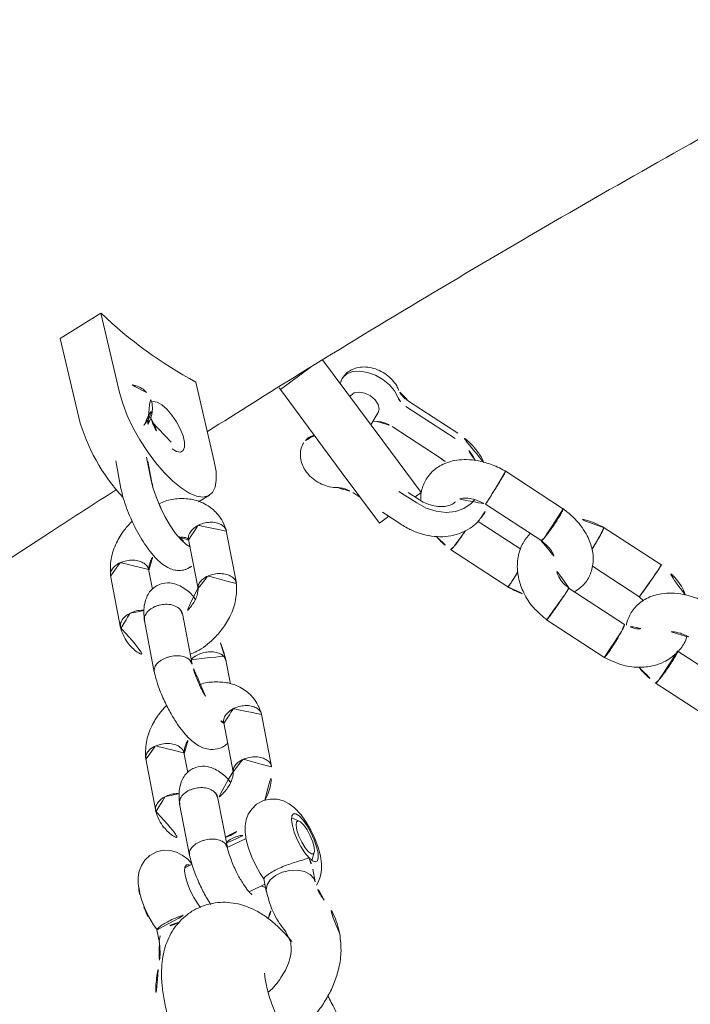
# Model space of a CAD drawing. Extents: x 5459245 to 5462690, y 5971016 to 5972523.
# Tile 146 of 198: x 5462452.264 to 5462452.369, y 5972213.994 to 5972214.147. Entities that reach past the tile are written whole.
import ezdxf

# ---------------------------------------------------------------- set-up
doc = ezdxf.new("R2010")
doc.units = 0
doc.layers.add('A_MAŁA ARCHITEKTURA', color=195, linetype='CONTINUOUS', lineweight=9)
doc.layers.add('ADT CCTV', color=102, linetype='CONTINUOUS')

# ---------------------------------------------------------------- blocks, each defined once
blk = doc.blocks.new('A$C43995eb0')
at = {"layer": 'A_MAŁA ARCHITEKTURA', "linetype": 'Continuous'}
for p, q in [((1232.34, -708.58), (1231.4, -717.54)), ((1237.35, -718.29), (1238.49, -707.51)), ((1220.64, -725.72), (1219.51, -736.5)), ((1226.62, -726.6), (1226.83, -725.71)), ((1225.67, -735.21), (1226.59, -726.5)), ((1231.45, -726.67), (1230.36, -737.02)), ((1236.31, -737.8), (1237.44, -727.02)), ((1219.81, -743.24), (1218.67, -754.02)), ((1224.67, -754.37), (1225.76, -743.99)), ((1233.37, -756.03), (1234.51, -745.26)), ((1228.36, -746.32), (1227.54, -754.17)), ((1298.76, -750.22), (1298.44, -750.97)), ((1288.87, -751.21), (1287.29, -752.44)), ((1297.84, -751.75), (1298.97, -750.31)), ((1298.44, -750.97), (1298.07, -752)), ((1286.15, -753.19), (1284.89, -753.41)), ((1281.59, -757.73), (1281.71, -759.01)), ((1292.05, -758.53), (1293.62, -757.31)), ((1294.9, -759.63), (1292.75, -757.99)), ((1216.8, -763.2), (1215.85, -772.25)), ((1217.73, -763.2), (1216.77, -772.25)), ((1220.53, -772.76), (1221.48, -763.71)), ((1228.71, -763.98), (1228.5, -765.9)), ((1229, -767.25), (1229.34, -763.96)), ((1287.74, -763.84), (1290.31, -765.8)), ((1227.59, -764.1), (1223.17, -773.03)), ((1228.64, -764.62), (1227.59, -764.1)), ((1233.02, -768.03), (1233.39, -764.48)), ((1276, -765.4), (1269.48, -770.49)), ((1234.76, -767.65), (1233.14, -766.85)), ((1290.33, -765.78), (1284.02, -770.7)), ((1234.76, -767.65), (1230.34, -776.58)), ((1306.67, -769.69), (1308.24, -768.46)), ((1295.12, -769.47), (1296.13, -770.24)), ((1273.35, -775.07), (1279.46, -770.3)), ((1287.67, -775.46), (1294.08, -770.47)), ((1223.17, -773.03), (1216.22, -787.07)), ((1232.43, -773.53), (1232.59, -772.03)), ((1221.79, -775.82), (1219.54, -775.68)), ((1221.13, -775.78), (1220.89, -775.17)), ((1230.34, -776.58), (1223.3, -790.79)), ((1267.49, -776.91), (1264.55, -779.2)), ((1282.77, -776.55), (1280.24, -778.52)), ((1283.83, -783.33), (1290.36, -778.24)), ((1219.21, -780.67), (1219.38, -780.68)), ((1217.86, -783), (1218.26, -782.94)), ((1253.15, -783.21), (1246.63, -788.3)), ((1267.49, -783.59), (1261.17, -788.51)), ((1223.3, -790.79), (1217.93, -788.13)), ((1250.5, -792.88), (1256.62, -788.11)), ((1264.82, -793.27), (1271.23, -788.28)), ((1223.3, -790.79), (1223.16, -791.09)), ((1244.6, -794.16), (1242.91, -793.14)), ((1259.92, -794.36), (1257.4, -796.33)), ((1228.24, -803.01), (1237.88, -794.86)), ((1260.99, -801.14), (1267.51, -796.05)), ((1248.11, -798.9), (1247.9, -799.17)), ((1238.28, -802.17), (1236.82, -806.2)), ((1245, -802.14), (1242.53, -804.07)), ((1242.08, -804.5), (1244.76, -802.42)), ((1244.78, -808.5), (1248.2, -805.84)), ((1235.04, -812.83), (1225.4, -820.98)), ((1241.4, -816.67), (1231.76, -824.82)), ((1231.76, -824.82), (1225.4, -820.98))]:
    blk.add_line(p, q, dxfattribs=at)
at = {"layer": 'A_MAŁA ARCHITEKTURA', "linetype": 'Continuous', "flags": 128}
for points in [[(1289.21, -750.83), (1288.57, -750.78), (1287.65, -750.89), (1286.78, -751.17), (1285.9, -751.62), (1284.9, -752.33), (1283.89, -753.25), (1282.9, -754.34), (1282.02, -755.48), (1281.25, -756.67), (1280.61, -757.91), (1280.1, -759.29), (1279.91, -760.34), (1279.91, -761.33), (1280.13, -762.33), (1280.59, -763.29), (1281.28, -764.12), (1282.27, -764.8), (1283.28, -765.14), (1284.25, -765.24), (1285.16, -765.13), (1286.04, -764.86), (1286.92, -764.42), (1287.91, -763.73), (1288.92, -762.82), (1289.92, -761.73), (1290.81, -760.59), (1291.58, -759.4), (1292.05, -758.52), (1292.05, -758.52)], [(1293.64, -757.29), (1293.44, -757.43), (1292.66, -757.66), (1291.75, -757.57), (1290.78, -757.15), (1289.86, -756.45), (1289.07, -755.53), (1288.5, -754.49), (1288.19, -753.42), (1288.19, -752.44), (1288.48, -751.64), (1288.87, -751.21)], [(1285.97, -753.82), (1286.16, -753.1), (1286.1, -752.61), (1285.82, -752.4), (1285.33, -752.49), (1284.67, -752.87), (1283.91, -753.51), (1283.11, -754.35), (1282.35, -755.31), (1281.68, -756.31), (1281.18, -757.27), (1280.88, -758.09), (1280.81, -758.7), (1280.99, -759.05), (1281.38, -759.11), (1281.96, -758.88), (1282.68, -758.36), (1283.47, -757.62), (1284.26, -756.71), (1284.98, -755.71), (1285.57, -754.72), (1285.97, -753.82)], [(1283.69, -756.7), (1283.01, -757.39), (1282.39, -757.86), (1281.91, -758.04), (1281.64, -757.9), (1281.61, -757.47), (1281.82, -756.81), (1282.26, -756), (1282.85, -755.15), (1283.52, -754.37), (1284.18, -753.79), (1284.74, -753.46), (1285.12, -753.43), (1285.28, -753.72), (1285.18, -754.28), (1284.85, -755.03), (1284.33, -755.87), (1283.69, -756.7)], [(1229.34, -763.96), (1229.37, -762.3), (1229.11, -760.69), (1228.57, -759.24), (1227.77, -758), (1226.76, -757.04), (1225.59, -756.4), (1224.85, -756.2)], [(1295.43, -769.71), (1295.44, -769.86), (1295.61, -770.21), (1296.01, -770.27), (1296.59, -770.03), (1297.3, -769.52), (1298.09, -768.77), (1298.88, -767.86), (1299.6, -766.86), (1300.19, -765.87), (1300.49, -765.27)], [(1308.2, -768.5), (1308.07, -768.58), (1307.29, -768.82)], [(1295.06, -769.53), (1294.73, -770.44), (1294.54, -771.49), (1294.54, -772.49), (1294.75, -773.49), (1295.21, -774.44), (1295.91, -775.27), (1296.89, -775.95), (1297.9, -776.3), (1298.87, -776.39), (1299.79, -776.29), (1300.66, -776.02), (1301.54, -775.58), (1302.53, -774.88), (1303.55, -773.97), (1304.55, -772.88), (1305.43, -771.74), (1306.21, -770.55), (1306.67, -769.67), (1306.67, -769.67)], [(1216.06, -774.02), (1215.41, -774.94), (1214.93, -776.08), (1214.65, -777.36), (1214.59, -778.7), (1214.76, -779.98), (1215.14, -781.14), (1215.7, -782.07), (1216.42, -782.72), (1217.22, -783.03), (1217.85, -783.03)], [(1219.54, -775.68), (1219.02, -775.78), (1218.45, -776.23), (1218.03, -776.98), (1217.81, -777.91)], [(1217.81, -777.91), (1217.83, -778.88), (1218.08, -779.74), (1218.53, -780.37), (1219.11, -780.65), (1219.21, -780.67)], [(1237.88, -794.86), (1239.15, -793.91), (1240.34, -793.25), (1241.41, -792.92), (1242.33, -792.92), (1243.07, -793.25), (1243.61, -793.91), (1243.94, -794.86), (1244.03, -796.09), (1243.9, -797.56), (1243.54, -799.21), (1242.96, -801.01), (1242.19, -802.89), (1241.24, -804.8), (1240.15, -806.69), (1238.95, -808.48), (1237.67, -810.14), (1236.35, -811.6), (1235.04, -812.83)], [(1244.76, -802.42), (1245.81, -801.51), (1246.89, -800.4), (1247.97, -799.13), (1248.97, -797.79), (1249.85, -796.42), (1250.56, -795.11), (1251.08, -793.91), (1251.37, -792.89), (1251.42, -792.16)], [(1234.13, -807.7), (1233.93, -807.5), (1233.74, -806.93), (1233.78, -806.11), (1234.03, -805.11), (1234.48, -804), (1235.09, -802.89), (1235.81, -801.85), (1236.58, -800.97), (1237.34, -800.32), (1238.03, -799.96), (1238.6, -799.92), (1238.99, -800.19), (1239.17, -800.76), (1239.14, -801.58), (1239.14, -801.58)], [(1237.53, -807.07), (1237.78, -807.1), (1237.89, -807.1)]]:
    blk.add_lwpolyline(points, dxfattribs=at)
at = {"layer": 'A_MAŁA ARCHITEKTURA', "linetype": 'Continuous'}
for centre, radius, start, end in [((1226.93, -764.12), 9.24, 145.5075, 174.3114), ((1307.42, -764.61), 4.21, 218.4772, 268.1615), ((1293.24, -763.16), 15, 318.354, 334.3568), ((1213.65, -772.01), 3.13, 320.2354, 355.6447), ((1297.15, -767.21), 9.39, 301.0804, 320.9849), ((1229.33, -781.31), 2.52, 215.3903, 263.0984), ((1229.14, -799.47), 10.22, 314.1122, 348.068), ((1159.84, -801.41), 68.41, 343.3777, 358.6603), ((1221.59, -794.82), 29.5, 312.1919, 340.0057), ((1236.6, -810.89), 3.93, 76.3177, 152.1484)]:
    blk.add_arc(centre, radius, start, end, dxfattribs=at)
for points, knots in [([(1234.26, -797.92), (1229.39, -795.03), (1217.97, -788.23), (1200.16, -777.22), (1180.81, -764.94), (1161.61, -752.37), (1142.55, -739.54), (1123.64, -726.44), (1104.89, -713.07), (1086.29, -699.44), (1067.86, -685.55), (1049.58, -671.4), (1031.47, -656.99), (1013.53, -642.33), (995.75, -627.41), (978.15, -612.25), (960.73, -596.84), (943.5, -581.17), (929.24, -567.93), (920.79, -559.83), (917.97, -557.12)], [0, 0, 0, 0, 0.043146, 0.101159, 0.159168, 0.217172, 0.275172, 0.333168, 0.391159, 0.449146, 0.507128, 0.565107, 0.623081, 0.681051, 0.739017, 0.796978, 0.854936, 0.91289, 0.970839, 1, 1, 1, 1]), ([(768.63, -596.05), (771.65, -599.17), (780.31, -608.14), (794.77, -622.76), (812.06, -639.86), (829.56, -656.71), (847.24, -673.32), (865.1, -689.7), (883.15, -705.82), (901.38, -721.7), (919.78, -737.33), (938.36, -752.71), (957.11, -767.84), (976.03, -782.7), (995.11, -797.31), (1014.36, -811.66), (1033.77, -825.75), (1053.33, -839.57), (1073.05, -853.12), (1092.91, -866.4), (1112.93, -879.41), (1133.09, -892.15), (1153.39, -904.61), (1173.83, -916.79), (1194.41, -928.7), (1215.11, -940.32), (1235.95, -951.66), (1256.91, -962.72), (1277.99, -973.49), (1299.2, -983.97), (1320.52, -994.16), (1341.95, -1004.07), (1363.49, -1013.68), (1385.14, -1022.99), (1406.89, -1032.01), (1428.74, -1040.74), (1450.68, -1049.16), (1472.72, -1057.29), (1494.85, -1065.11), (1517.06, -1072.64), (1539.36, -1079.86), (1561.73, -1086.78), (1584.18, -1093.39), (1606.7, -1099.69), (1629.3, -1105.69), (1651.95, -1111.39), (1674.67, -1116.77), (1697.45, -1121.84), (1720.28, -1126.61), (1743.17, -1131.06), (1766.1, -1135.2), (1789.08, -1139.03), (1812.09, -1142.55), (1835.15, -1145.75), (1858.24, -1148.64), (1881.36, -1151.22), (1904.5, -1153.48), (1927.67, -1155.42), (1950.86, -1157.05), (1974.07, -1158.37), (1997.29, -1159.37), (2019.69, -1160.04), (2034.36, -1160.25), (2041.28, -1160.34)], [0, 0, 0, 0, 0.008859, 0.025435, 0.04201, 0.058584, 0.075158, 0.09173, 0.108302, 0.124873, 0.141442, 0.158011, 0.174578, 0.191145, 0.20771, 0.224275, 0.240838, 0.257401, 0.273962, 0.290523, 0.307082, 0.32364, 0.340197, 0.356754, 0.373309, 0.389863, 0.406416, 0.422968, 0.439519, 0.456068, 0.472617, 0.489165, 0.505712, 0.522258, 0.538803, 0.555347, 0.57189, 0.588432, 0.604973, 0.621513, 0.638052, 0.654591, 0.671129, 0.687665, 0.704202, 0.720737, 0.737272, 0.753806, 0.770339, 0.786872, 0.803404, 0.819936, 0.836467, 0.852998, 0.869528, 0.886058, 0.902587, 0.919116, 0.935645, 0.952174, 0.968702, 0.98523, 1, 1, 1, 1]), ([(1222.67, -716), (1222.66, -716.42), (1222.62, -717.26), (1222.72, -718.84), (1223.07, -720.6), (1223.73, -722.35), (1224.74, -724.05), (1226.15, -725.49), (1228.09, -726.46), (1229.74, -726.65), (1230.85, -726.53), (1231.29, -726.39), (1231.41, -726.35)], [0, 0, 0, 0, 0.071882, 0.142045, 0.270288, 0.382585, 0.478666, 0.641321, 0.77467, 0.906922, 0.974742, 1, 1, 1, 1]), ([(1229.17, -719.72), (1229.13, -719.65), (1228.94, -719.31), (1228.74, -718.52), (1228.64, -717.63), (1228.63, -717), (1228.65, -716.66), (1228.66, -716.47)], [0, 0, 0, 0, 0.096162, 0.49067, 0.726485, 0.854727, 1, 1, 1, 1]), ([(1237.43, -727.26), (1237.41, -726.15), (1237.37, -724.09), (1236.39, -721.51), (1235.18, -719.75), (1233.7, -718.37), (1231.93, -717.43), (1230.1, -717.01), (1229.03, -717.14), (1228.64, -717.19)], [0, 0, 0, 0, 0.200928, 0.373966, 0.51427, 0.620424, 0.779918, 0.919056, 1, 1, 1, 1]), ([(1231.42, -717.44), (1231.46, -717.42), (1231.53, -717.38), (1231.96, -717.38), (1232.42, -717.4), (1232.82, -717.43), (1233.41, -717.48), (1234.24, -717.57), (1235.25, -717.72), (1236.09, -717.86), (1236.53, -717.95), (1236.7, -717.98), (1236.71, -717.99)], [0, 0, 0, 0, 0.128312, 0.26715, 0.335802, 0.404441, 0.473081, 0.611855, 0.750661, 0.889534, 0.994454, 1, 1, 1, 1]), ([(1236.32, -721.67), (1236.36, -721.6), (1236.66, -721.04), (1237.06, -719.81), (1237.28, -718.63), (1237.39, -718.03)], [0, 0, 0, 0, 0.063603, 0.5259488, 1, 1, 1, 1]), ([(1237.32, -718.22), (1237.34, -718.21), (1237.39, -718.18), (1237.17, -718.1), (1236.88, -718.02), (1236.71, -717.99), (1236.71, -717.99)], [0, 0, 0, 0, 0.135212, 0.61689, 0.980762, 1, 1, 1, 1]), ([(1223.08, -720.35), (1222.97, -720.47), (1222.25, -721.21), (1221.26, -723.11), (1220.83, -724.98), (1220.61, -725.95)], [0, 0, 0, 0, 0.083514, 0.519643, 1, 1, 1, 1]), ([(1230.87, -724.14), (1230.9, -724.17), (1231.13, -724.42), (1231.41, -725.35), (1231.43, -726.3), (1231.44, -726.83)], [0, 0, 0, 0, 0.07258, 0.479699, 1, 1, 1, 1]), ([(1220.66, -725.79), (1220.67, -725.79), (1220.71, -725.78), (1221.12, -725.81), (1221.52, -725.85), (1221.73, -725.88), (1221.74, -725.88)], [0, 0, 0, 0, 0.316558, 0.697228, 0.984796, 1, 1, 1, 1]), ([(1226.55, -726.58), (1226.55, -726.58), (1226.58, -726.58), (1226.35, -726.53), (1226.01, -726.47), (1225.68, -726.42), (1225.16, -726.34), (1224.39, -726.22), (1223.38, -726.08), (1222.47, -725.97), (1221.95, -725.9), (1221.75, -725.88), (1221.74, -725.88)], [0, 0, 0, 0, 0.0464428, 0.1983213, 0.2734201, 0.3485063, 0.4235926, 0.5754003, 0.7272427, 0.8791586, 0.9939331, 1, 1, 1, 1]), ([(1231.47, -726.67), (1231.49, -726.65), (1231.52, -726.61), (1231.94, -726.58), (1232.35, -726.58), (1232.56, -726.59), (1232.57, -726.59)], [0, 0, 0, 0, 0.317839, 0.697778, 0.9848268, 1, 1, 1, 1]), ([(1237.39, -727.12), (1237.4, -727.11), (1237.44, -727.08), (1237.21, -727.02), (1236.86, -726.95), (1236.53, -726.9), (1236.02, -726.83), (1235.24, -726.75), (1234.23, -726.66), (1233.31, -726.61), (1232.79, -726.59), (1232.58, -726.59), (1232.57, -726.59)], [0, 0, 0, 0, 0.0613002, 0.2108021, 0.2847344, 0.3586606, 0.4325868, 0.5820494, 0.7315294, 0.8810648, 0.9940276, 1, 1, 1, 1]), ([(1318.24, -727.88), (1317.69, -728.15), (1316.48, -728.71), (1314.68, -729.88), (1312.8, -731.32), (1310.95, -732.96), (1309.19, -734.71), (1307.5, -736.56), (1305.9, -738.48), (1304.63, -740.11), (1303.95, -741.1), (1303.73, -741.41)], [0, 0, 0, 0, 0.106439, 0.230878, 0.362995, 0.487871, 0.606775, 0.722184, 0.835705, 0.948409, 1, 1, 1, 1]), ([(1230.48, -735.89), (1230.01, -735.62), (1228.96, -735.03), (1227.41, -734.88), (1226.09, -735.05), (1224.95, -735.41), (1223.62, -736.15), (1222.4, -737.3), (1221.4, -738.7), (1220.68, -740.09), (1220.09, -741.71), (1219.88, -742.9), (1219.77, -743.5)], [0, 0, 0, 0, 0.107213, 0.238923, 0.306465, 0.377034, 0.479137, 0.619465, 0.703462, 0.796054, 0.896752, 1, 1, 1, 1]), ([(1219.52, -736.26), (1219.52, -737.38), (1219.51, -739.1), (1220.14, -740.59), (1220.36, -741.11)], [0, 0, 0, 0, 0.652853, 1, 1, 1, 1]), ([(1219.56, -736.39), (1219.55, -736.38), (1219.53, -736.34), (1219.85, -736.31), (1220.29, -736.3), (1220.59, -736.31), (1220.63, -736.31), (1220.64, -736.31)], [0, 0, 0, 0, 0.180809, 0.559066, 0.937322, 0.984892, 1, 1, 1, 1]), ([(1223.41, -736.48), (1223.16, -736.46), (1222.6, -736.4), (1221.66, -736.34), (1221.01, -736.32), (1220.69, -736.31), (1220.65, -736.31), (1220.64, -736.31)], [0, 0, 0, 0, 0.2566079, 0.5997779, 0.9430623, 0.986291, 1, 1, 1, 1]), ([(1225.54, -746.11), (1226.07, -746.24), (1227.23, -746.53), (1229.22, -746.33), (1231.12, -745.61), (1232.83, -744.4), (1234.35, -742.77), (1235.71, -740.43), (1236.12, -738.55), (1236.34, -737.56)], [0, 0, 0, 0, 0.110237, 0.242329, 0.398202, 0.513269, 0.653698, 0.818493, 1, 1, 1, 1]), ([(1230.33, -736.92), (1230.26, -737.31), (1230.1, -738.13), (1229.57, -739.07), (1229.07, -739.69), (1228.77, -739.9), (1228.68, -739.97)], [0, 0, 0, 0, 0.297232, 0.62024, 0.878367, 1, 1, 1, 1]), ([(1230.38, -736.93), (1230.39, -736.92), (1230.42, -736.91), (1230.85, -736.95), (1231.25, -736.99), (1231.46, -737.01), (1231.47, -737.02)], [0, 0, 0, 0, 0.344618, 0.709642, 0.985423, 1, 1, 1, 1]), ([(1236.27, -737.72), (1236.28, -737.72), (1236.32, -737.71), (1236.08, -737.66), (1235.74, -737.6), (1235.41, -737.55), (1234.9, -737.47), (1234.13, -737.36), (1233.11, -737.22), (1232.21, -737.1), (1231.69, -737.04), (1231.48, -737.02), (1231.47, -737.02)], [0, 0, 0, 0, 0.061831, 0.211249, 0.285139, 0.359023, 0.432908, 0.582286, 0.731681, 0.881132, 0.994031, 1, 1, 1, 1]), ([(1225.76, -744.09), (1225.77, -743.98), (1225.83, -743.64), (1226, -742.98), (1226.29, -742.22), (1226.65, -741.61), (1226.95, -741.24), (1227.06, -741.16), (1227.1, -741.12)], [0, 0, 0, 0, 0.07801, 0.223329, 0.477659, 0.687065, 0.8554, 1, 1, 1, 1]), ([(1234.49, -745.53), (1234.5, -745.11), (1234.53, -744.28), (1234.5, -743.27), (1234.38, -742.72), (1234.35, -742.56)], [0, 0, 0, 0, 0.4217241, 0.8333673, 1, 1, 1, 1]), ([(1312.8, -743.91), (1312.58, -743.78), (1311.36, -743.08), (1309.14, -742.26), (1306.38, -741.61), (1303.98, -741.36), (1301.68, -741.4), (1299.27, -741.77), (1296.67, -742.59), (1295.13, -743.61), (1294.3, -744.15)], [0, 0, 0, 0, 0.036482, 0.208719, 0.341591, 0.453002, 0.568338, 0.689293, 0.833584, 1, 1, 1, 1]), ([(1219.8, -743.31), (1219.84, -743.29), (1219.92, -743.25), (1220.35, -743.25), (1220.81, -743.27), (1221.22, -743.3), (1221.81, -743.35), (1222.64, -743.44), (1223.65, -743.58), (1224.49, -743.72), (1224.93, -743.81), (1225.09, -743.85), (1225.1, -743.85)], [0, 0, 0, 0, 0.136514, 0.2740369, 0.3420454, 0.4100482, 0.478051, 0.6155379, 0.7530407, 0.8905945, 0.9945062, 1, 1, 1, 1]), ([(1225.72, -744.08), (1225.73, -744.08), (1225.79, -744.05), (1225.57, -743.97), (1225.27, -743.89), (1225.11, -743.85), (1225.1, -743.85)], [0, 0, 0, 0, 0.12341, 0.611639, 0.980502, 1, 1, 1, 1]), ([(1231.72, -745.11), (1231.93, -745.13), (1232.48, -745.17), (1233.2, -745.24), (1233.65, -745.28), (1233.82, -745.3), (1233.83, -745.3)], [0, 0, 0, 0, 0.257155, 0.670893, 0.983477, 1, 1, 1, 1]), ([(1234.46, -745.39), (1234.47, -745.39), (1234.52, -745.39), (1234.3, -745.36), (1234, -745.32), (1233.84, -745.3), (1233.83, -745.3)], [0, 0, 0, 0, 0.123616, 0.611753, 0.980504, 1, 1, 1, 1]), ([(1294.3, -744.15), (1293.48, -744.88), (1291.99, -746.2), (1291.14, -747.91), (1290.75, -748.69)], [0, 0, 0, 0, 0.547711, 1, 1, 1, 1]), ([(1310.77, -746.36), (1310.57, -746.6), (1309.98, -747.31), (1309, -748.4), (1307.88, -749.53), (1306.86, -750.46), (1306.03, -751.12), (1305.44, -751.53), (1305.08, -751.74), (1305.05, -751.76), (1305.03, -751.77)], [0, 0, 0, 0, 0.081921, 0.237532, 0.390669, 0.539385, 0.681797, 0.800083, 0.90907, 1, 1, 1, 1]), ([(1290.74, -748.71), (1290.53, -749.15), (1290.08, -750.07), (1289.26, -750.84), (1288.83, -751.24)], [0, 0, 0, 0, 0.471357, 1, 1, 1, 1]), ([(1298.97, -750.31), (1299.35, -750.07), (1300.07, -749.59), (1301.55, -749.2), (1303.04, -749.08), (1304.93, -749.2), (1306.46, -749.48), (1307.39, -749.9), (1307.43, -749.92)], [0, 0, 0, 0, 0.208287, 0.402228, 0.571679, 0.709518, 0.987668, 1, 1, 1, 1]), ([(1293.64, -757.28), (1294.59, -756.42), (1296.34, -754.79), (1297.36, -752.74), (1297.83, -751.78)], [0, 0, 0, 0, 0.53598, 1, 1, 1, 1]), ([(1285.97, -753.82), (1285.98, -753.82), (1286.1, -753.66), (1286.5, -753.14), (1286.98, -752.73), (1287.31, -752.46)], [0, 0, 0, 0, 0.006402, 0.317954, 1, 1, 1, 1]), ([(1298.07, -752), (1297.95, -752.36), (1297.59, -753.44), (1297.2, -755.11), (1297, -756.98), (1297.04, -758.67), (1297.31, -760.28), (1297.81, -761.81), (1298.57, -763.24), (1299.59, -764.57), (1300.87, -765.72), (1302.34, -766.6), (1303.88, -767.18), (1305.43, -767.49), (1306.96, -767.54), (1308.48, -767.38), (1310, -767), (1311.57, -766.41), (1313.25, -765.54), (1315.07, -764.36), (1316.95, -762.9), (1318.79, -761.24), (1320.55, -759.48), (1321.98, -757.9), (1322.82, -756.89), (1323.12, -756.54)], [0, 0, 0, 0, 0.029784, 0.087808, 0.135706, 0.178055, 0.217575, 0.25559, 0.292833, 0.329712, 0.370309, 0.409015, 0.446224, 0.482612, 0.51893, 0.55608, 0.595316, 0.63849, 0.688152, 0.746011, 0.806475, 0.863537, 0.917971, 0.970883, 1, 1, 1, 1]), ([(1218.7, -753.75), (1218.68, -754.17), (1218.64, -755), (1218.75, -756.58), (1219.09, -758.35), (1219.75, -760.09), (1220.76, -761.79), (1222.17, -763.24), (1224.11, -764.2), (1225.77, -764.41), (1227.09, -764.22), (1228.01, -763.96), (1228.52, -763.65), (1228.74, -763.52)], [0, 0, 0, 0, 0.065472, 0.129379, 0.246187, 0.348472, 0.435986, 0.584137, 0.705596, 0.826056, 0.887829, 0.952369, 1, 1, 1, 1]), ([(1218.73, -753.88), (1218.73, -753.88), (1218.72, -753.87), (1219.09, -753.88), (1219.65, -753.92), (1220.34, -753.96), (1221.14, -754.02), (1222.16, -754.11), (1223.13, -754.19), (1223.7, -754.25), (1223.96, -754.27), (1223.99, -754.28), (1224, -754.28)], [0, 0, 0, 0, 0.08357, 0.221181, 0.358766, 0.426809, 0.564376, 0.70195, 0.839573, 0.977196, 0.994503, 1, 1, 1, 1]), ([(1224.65, -754.37), (1224.64, -754.36), (1224.61, -754.35), (1224.28, -754.31), (1224.05, -754.28), (1224.01, -754.28), (1224, -754.28)], [0, 0, 0, 0, 0.43869, 0.920145, 0.980773, 1, 1, 1, 1]), ([(1225.75, -758.27), (1225.73, -758.26), (1225.69, -758.23), (1225.38, -757.89), (1225.03, -757.23), (1224.76, -756.27), (1224.67, -755.38), (1224.65, -754.75), (1224.67, -754.4), (1224.68, -754.22)], [0, 0, 0, 0, 0.0961233, 0.236512, 0.4284434, 0.6779172, 0.8270383, 0.9081341, 1, 1, 1, 1]), ([(1226.79, -754.03), (1226.59, -753.98), (1225.91, -753.83), (1225.21, -753.89), (1224.71, -753.94)], [0, 0, 0, 0, 0.296577, 1, 1, 1, 1]), ([(1233.39, -764.48), (1233.42, -764.15), (1233.49, -763.21), (1233.4, -761.68), (1233.03, -759.95), (1232.4, -758.33), (1231.51, -756.89), (1230.39, -755.68), (1229.1, -754.77), (1227.87, -754.2), (1227.08, -754.07), (1226.79, -754.03)], [0, 0, 0, 0, 0.069748, 0.193646, 0.318155, 0.442948, 0.567516, 0.690994, 0.812439, 0.931341, 1, 1, 1, 1]), ([(1292.03, -758.52), (1292.04, -758.52), (1292.09, -758.58), (1291.74, -758.52), (1291.06, -758.21), (1290.27, -757.72), (1289.54, -757.17), (1288.81, -756.58), (1287.96, -755.78), (1287.2, -755), (1286.55, -754.31), (1286.19, -753.96), (1286.01, -753.84), (1285.98, -753.82), (1285.97, -753.82)], [0, 0, 0, 0, 0.010156, 0.138144, 0.266876, 0.377826, 0.41722, 0.51541, 0.613437, 0.715638, 0.830224, 0.963479, 0.998944, 1, 1, 1, 1]), ([(1229.7, -755.26), (1229.89, -755.28), (1230.4, -755.34), (1231.28, -755.46), (1232.11, -755.6), (1232.55, -755.69), (1232.72, -755.73), (1232.73, -755.73)], [0, 0, 0, 0, 0.17076, 0.467307, 0.763998, 0.988151, 1, 1, 1, 1]), ([(1232.56, -758.89), (1232.73, -758.45), (1233.12, -757.46), (1233.31, -756.38), (1233.41, -755.77)], [0, 0, 0, 0, 0.440945, 1, 1, 1, 1]), ([(1233.35, -755.96), (1233.36, -755.96), (1233.41, -755.93), (1233.2, -755.85), (1232.9, -755.77), (1232.74, -755.73), (1232.73, -755.73)], [0, 0, 0, 0, 0.135212, 0.61689, 0.980762, 1, 1, 1, 1]), ([(1297.24, -755.16), (1296.91, -755.15), (1296.28, -755.14), (1295.59, -755.44), (1295.26, -755.59)], [0, 0, 0, 0, 0.532139, 1, 1, 1, 1]), ([(1218.99, -757.52), (1218.79, -757.79), (1218.25, -758.51), (1217.6, -759.88), (1217.04, -761.53), (1216.88, -762.66), (1216.8, -763.2)], [0, 0, 0, 0, 0.166115, 0.450971, 0.737493, 1, 1, 1, 1]), ([(1293.24, -758.36), (1293.18, -758.12), (1293.13, -757.87), (1293.17, -757.66), (1293.18, -757.65)], [0, 0, 0, 0, 0.9616752, 1, 1, 1, 1]), ([(1226.44, -758.69), (1226.56, -758.73), (1226.9, -758.84), (1227.42, -759.29), (1227.99, -760.03), (1228.44, -761.01), (1228.71, -762.18), (1228.77, -763.2), (1228.72, -763.8), (1228.71, -763.98)], [0, 0, 0, 0, 0.0964582, 0.2651912, 0.4257704, 0.5969582, 0.7648351, 0.9317973, 1, 1, 1, 1]), ([(1295.12, -759.07), (1295.11, -759.09), (1295.09, -759.12), (1294.97, -759.51), (1294.67, -760.2), (1294.09, -761.29), (1293.12, -762.76), (1292.02, -764.12), (1291.01, -765.19), (1290.48, -765.64), (1290.21, -765.88)], [0, 0, 0, 0, 0.060216, 0.14034, 0.249577, 0.389466, 0.560712, 0.763296, 0.876774, 1, 1, 1, 1]), ([(1221.48, -763.71), (1221.51, -763.5), (1221.55, -763.11), (1221.66, -762.74), (1221.72, -762.57)], [0, 0, 0, 0, 0.533219, 1, 1, 1, 1]), ([(1281.14, -763.95), (1281.07, -763.94), (1280.09, -763.87), (1278.18, -764.24), (1276.71, -765.03), (1275.95, -765.43)], [0, 0, 0, 0, 0.036223, 0.497666, 1, 1, 1, 1]), ([(1294.02, -770.51), (1294.62, -769.98), (1295.75, -768.97), (1297.35, -767.06), (1298.57, -765.39), (1299.15, -764.4), (1299.38, -764.01)], [0, 0, 0, 0, 0.3112784, 0.590832, 0.8376512, 1, 1, 1, 1]), ([(1276.07, -765.4), (1275.95, -765.48), (1275.73, -765.62), (1275.55, -765.96), (1275.45, -766.3), (1275.39, -766.82), (1275.48, -767.56), (1275.85, -768.47), (1276.39, -769.25), (1276.82, -769.67), (1277.01, -769.83), (1277.02, -769.84)], [0, 0, 0, 0, 0.1160046, 0.1988176, 0.2816237, 0.3644297, 0.5318457, 0.699281, 0.8667785, 0.9933102, 1, 1, 1, 1]), ([(1289.05, -766.77), (1288.78, -766.52), (1287.88, -765.71), (1286.7, -765.23), (1285.89, -764.91)], [0, 0, 0, 0, 0.31026, 1, 1, 1, 1]), ([(1289.75, -766.23), (1289.64, -766.21), (1289.27, -766.13), (1288.74, -765.79), (1288.12, -765.26), (1287.64, -764.73), (1287.42, -764.28), (1287.34, -764.12)], [0, 0, 0, 0, 0.126264, 0.413699, 0.555834, 0.843201, 1, 1, 1, 1]), ([(1312.08, -766.74), (1312.92, -766.48), (1314.86, -765.89), (1316.44, -764.8), (1317.33, -764.19)], [0, 0, 0, 0, 0.4338923, 1, 1, 1, 1]), ([(1294.12, -770.43), (1293.94, -770.54), (1293.58, -770.76), (1292.84, -770.73), (1292.17, -770.48), (1291.64, -770.14), (1291.26, -769.84), (1290.8, -769.37), (1290.29, -768.68), (1289.91, -767.79), (1289.79, -767), (1289.86, -766.56), (1289.92, -766.39), (1289.92, -766.38)], [0, 0, 0, 0, 0.119028, 0.24008, 0.361108, 0.42096, 0.480806, 0.540653, 0.66165, 0.782661, 0.903717, 0.995165, 1, 1, 1, 1]), ([(1290.33, -765.82), (1290.28, -765.86), (1290.08, -765.96), (1289.98, -766.2), (1289.92, -766.37), (1289.92, -766.38)], [0, 0, 0, 0, 0.271004, 0.9634, 1, 1, 1, 1]), ([(1306.65, -769.67), (1306.66, -769.68), (1306.68, -769.73), (1306.46, -769.69), (1306.07, -769.54), (1305.65, -769.34), (1304.87, -768.85), (1303.94, -768.16), (1302.91, -767.26), (1302.33, -766.66), (1302.01, -766.35)], [0, 0, 0, 0, 0.02801, 0.218635, 0.236457, 0.378445, 0.515121, 0.656595, 0.816004, 1, 1, 1, 1]), ([(1308.2, -768.49), (1308.83, -768.09), (1309.94, -767.37), (1311.42, -766.94), (1312.07, -766.74)], [0, 0, 0, 0, 0.559973, 1, 1, 1, 1]), ([(1279.37, -770.31), (1279.29, -770.37), (1279.03, -770.55), (1278.42, -770.55), (1277.7, -770.31), (1277.23, -770), (1277.03, -769.85), (1277.02, -769.84)], [0, 0, 0, 0, 0.141784, 0.448693, 0.755751, 0.987737, 1, 1, 1, 1]), ([(1279.39, -770.36), (1279.46, -770.31), (1279.66, -770.19), (1280.05, -770.05), (1280.66, -769.92), (1281.4, -769.89), (1282.26, -769.98), (1283.08, -770.18), (1283.71, -770.39), (1284.04, -770.57), (1284.13, -770.62)], [0, 0, 0, 0, 0.068463, 0.199964, 0.325142, 0.499524, 0.656483, 0.800176, 0.945036, 1, 1, 1, 1]), ([(1281.11, -769.93), (1280.99, -770.16), (1280.54, -771.12), (1280.28, -772.7), (1280.47, -774.45), (1281.31, -775.74), (1282.34, -776.49), (1283.5, -776.88), (1284.98, -776.78), (1286.53, -776.2), (1287.38, -775.64), (1287.81, -775.36)], [0, 0, 0, 0, 0.05419, 0.21851, 0.370272, 0.481166, 0.542836, 0.647124, 0.803897, 0.899454, 1, 1, 1, 1]), ([(1269.51, -770.46), (1269.14, -770.83), (1268.45, -771.54), (1267.66, -772.97), (1267.16, -774.88), (1267.36, -777.18), (1268.31, -779.29), (1269.14, -780.58), (1269.75, -781.09), (1269.78, -781.12)], [0, 0, 0, 0, 0.126745, 0.241554, 0.422843, 0.638342, 0.815134, 0.99044, 1, 1, 1, 1]), ([(1269.53, -770.47), (1269.51, -770.48), (1269.28, -770.59), (1269.11, -770.95), (1268.95, -771.54), (1268.98, -772.24), (1269.29, -773.13), (1269.83, -773.98), (1270.35, -774.49), (1270.66, -774.72), (1270.7, -774.75), (1270.71, -774.76)], [0, 0, 0, 0, 0.022692, 0.195342, 0.280726, 0.453354, 0.625989, 0.798687, 0.971384, 0.993102, 1, 1, 1, 1]), ([(1287.71, -775.41), (1287.53, -775.52), (1287.17, -775.75), (1286.41, -775.74), (1285.72, -775.5), (1285.19, -775.17), (1284.82, -774.86), (1284.36, -774.39), (1283.87, -773.69), (1283.52, -772.77), (1283.44, -771.95), (1283.54, -771.49), (1283.6, -771.31), (1283.61, -771.3)], [0, 0, 0, 0, 0.110094, 0.232373, 0.354629, 0.415088, 0.475541, 0.535995, 0.658219, 0.780457, 0.90274, 0.995116, 1, 1, 1, 1]), ([(1284.1, -770.69), (1284.03, -770.73), (1283.81, -770.85), (1283.68, -771.11), (1283.61, -771.29), (1283.61, -771.3)], [0, 0, 0, 0, 0.30302, 0.965008, 1, 1, 1, 1]), ([(1215.85, -772.25), (1215.83, -772.4), (1215.77, -772.84), (1215.57, -773.52), (1215.28, -774.09), (1215.12, -774.28), (1215.06, -774.35)], [0, 0, 0, 0, 0.158176, 0.476086, 0.787497, 1, 1, 1, 1]), ([(1220.89, -775.17), (1220.85, -775.08), (1220.73, -774.85), (1220.56, -774.26), (1220.48, -773.49), (1220.51, -772.98), (1220.53, -772.76)], [0, 0, 0, 0, 0.154963, 0.455447, 0.766133, 1, 1, 1, 1]), ([(1271.18, -788.32), (1271.77, -787.79), (1272.9, -786.78), (1274.51, -784.87), (1275.8, -783.08), (1276.98, -781.11), (1277.91, -779.12), (1278.38, -776.96), (1278.16, -775.21), (1277.32, -773.94), (1276.49, -773.29), (1276.06, -773.17), (1275.86, -773.11)], [0, 0, 0, 0, 0.1294176, 0.2456453, 0.3482633, 0.4376538, 0.5801989, 0.7074796, 0.8250333, 0.9109312, 0.9586999, 1, 1, 1, 1]), ([(1290.33, -778.27), (1290.69, -777.9), (1291.38, -777.19), (1292.17, -775.76), (1292.69, -773.97), (1292.46, -772.54), (1292.34, -771.82)], [0, 0, 0, 0, 0.209535, 0.399338, 0.699047, 1, 1, 1, 1]), ([(1215.06, -774.35), (1214.89, -774.56), (1214.48, -775.06), (1214.02, -776.02), (1213.7, -777.2), (1213.63, -778.48), (1213.8, -779.73), (1214.22, -780.84), (1214.83, -781.77), (1215.61, -782.46), (1216.48, -782.92), (1217.11, -783), (1217.39, -783.04)], [0, 0, 0, 0, 0.074864, 0.180067, 0.289408, 0.401494, 0.516707, 0.624276, 0.727043, 0.824454, 0.918951, 1, 1, 1, 1]), ([(1232.8, -775.97), (1232.76, -775.89), (1232.64, -775.64), (1232.47, -775.05), (1232.38, -774.28), (1232.42, -773.76), (1232.43, -773.53)], [0, 0, 0, 0, 0.154433, 0.454399, 0.764085, 1, 1, 1, 1]), ([(1229.01, -783.8), (1229.06, -783.8), (1229.44, -783.88), (1230.18, -783.73), (1231.12, -783.36), (1231.92, -782.73), (1232.58, -781.91), (1233.09, -780.89), (1233.4, -779.71), (1233.48, -778.43), (1233.32, -777.14), (1232.98, -776.36), (1232.8, -775.97)], [0, 0, 0, 0, 0.012617, 0.115602, 0.2139, 0.311888, 0.413912, 0.522627, 0.637291, 0.754815, 0.875597, 1, 1, 1, 1]), ([(1273.32, -775.04), (1273.27, -775.1), (1273.06, -775.32), (1272.47, -775.42), (1271.67, -775.3), (1271.07, -775.01), (1270.76, -774.8), (1270.72, -774.77), (1270.71, -774.76)], [0, 0, 0, 0, 0.101315, 0.385093, 0.668951, 0.952903, 0.98866, 1, 1, 1, 1]), ([(1273.29, -775.64), (1273.29, -775.64), (1273.26, -775.54), (1273.26, -775.46), (1273.27, -775.31), (1273.31, -775.17), (1273.36, -775.07), (1273.42, -775.02), (1273.44, -775)], [0, 0, 0, 0, 0.001332, 0.272911, 0.448689, 0.649167, 0.883757, 1, 1, 1, 1]), ([(1286.28, -776.24), (1286.34, -776.38), (1286.52, -776.81), (1287.01, -777.41), (1287.46, -777.8), (1287.66, -777.95), (1287.68, -777.96)], [0, 0, 0, 0, 0.206105, 0.648276, 0.982342, 1, 1, 1, 1]), ([(1264.61, -779.15), (1264.01, -779.68), (1263.02, -780.55), (1262.04, -781.74), (1261.64, -782.22)], [0, 0, 0, 0, 0.599536, 1, 1, 1, 1]), ([(1264.52, -779.25), (1264.39, -779.38), (1264.24, -779.53), (1264.16, -779.76), (1264.14, -779.79), (1264.14, -779.8)], [0, 0, 0, 0, 0.843093, 0.962178, 1, 1, 1, 1]), ([(1280.44, -778.37), (1280.37, -778.41), (1280.17, -778.54), (1279.78, -778.68), (1279.17, -778.8), (1278.54, -778.85), (1278.06, -778.79), (1277.9, -778.77)], [0, 0, 0, 0, 0.115396, 0.337887, 0.549679, 0.844721, 1, 1, 1, 1]), ([(1280.33, -778.51), (1280.24, -778.57), (1280.05, -778.69), (1279.9, -779), (1279.79, -779.35), (1279.73, -779.87), (1279.83, -780.6), (1280.2, -781.52), (1280.73, -782.3), (1281.16, -782.71), (1281.35, -782.88), (1281.36, -782.88)], [0, 0, 0, 0, 0.089379, 0.174683, 0.259973, 0.345263, 0.5177, 0.690177, 0.862737, 0.993109, 1, 1, 1, 1]), ([(1290.41, -778.18), (1290.24, -778.31), (1289.9, -778.57), (1289.15, -778.62), (1288.39, -778.4), (1287.9, -778.12), (1287.69, -777.97), (1287.68, -777.96)], [0, 0, 0, 0, 0.250783, 0.51874, 0.786797, 0.989294, 1, 1, 1, 1]), ([(1266.91, -784.04), (1266.79, -784.02), (1266.42, -783.94), (1265.89, -783.6), (1265.27, -783.07), (1264.72, -782.42), (1264.25, -781.54), (1264.02, -780.66), (1264.05, -780.11), (1264.13, -779.85), (1264.14, -779.81), (1264.14, -779.8)], [0, 0, 0, 0, 0.072014, 0.235951, 0.317017, 0.480914, 0.644826, 0.808784, 0.972797, 0.99345, 1, 1, 1, 1]), ([(1270.94, -779.5), (1270.74, -779.83), (1270.17, -780.72), (1269.17, -781.93), (1268.16, -783), (1267.64, -783.45), (1267.36, -783.69)], [0, 0, 0, 0, 0.207797, 0.573133, 0.777776, 1, 1, 1, 1]), ([(1266.21, -784.58), (1265.93, -784.33), (1264.88, -783.4), (1262.85, -782.49), (1260.36, -781.83), (1257.95, -781.66), (1255.33, -782.02), (1253.87, -782.82), (1253.1, -783.24)], [0, 0, 0, 0, 0.079077, 0.298153, 0.439962, 0.604919, 0.794079, 1, 1, 1, 1]), ([(1227.2, -782.92), (1227.34, -783.05), (1227.73, -783.4), (1228.25, -783.68), (1228.61, -783.73), (1228.65, -783.73)], [0, 0, 0, 0, 0.339499, 0.93702, 1, 1, 1, 1]), ([(1253.23, -783.21), (1253.1, -783.29), (1252.89, -783.43), (1252.71, -783.77), (1252.6, -784.11), (1252.54, -784.63), (1252.64, -785.37), (1253.01, -786.28), (1253.54, -787.06), (1253.97, -787.48), (1254.17, -787.64), (1254.18, -787.65)], [0, 0, 0, 0, 0.1160046, 0.1988176, 0.2816237, 0.3644297, 0.5318457, 0.699281, 0.8667785, 0.9933102, 1, 1, 1, 1]), ([(1267.49, -783.63), (1267.43, -783.67), (1267.24, -783.78), (1267.14, -784.01), (1267.08, -784.18), (1267.08, -784.19)], [0, 0, 0, 0, 0.271004, 0.9634, 1, 1, 1, 1]), ([(1274.95, -784.21), (1275.47, -784.37), (1276.78, -784.74), (1279.04, -784.87), (1281.65, -784.52), (1283.12, -783.72), (1283.89, -783.29)], [0, 0, 0, 0, 0.165276, 0.411141, 0.693079, 1, 1, 1, 1]), ([(1283.86, -783.27), (1283.73, -783.36), (1283.43, -783.59), (1282.76, -783.59), (1282.04, -783.36), (1281.57, -783.05), (1281.37, -782.89), (1281.36, -782.88)], [0, 0, 0, 0, 0.206985, 0.490607, 0.774334, 0.988668, 1, 1, 1, 1]), ([(1271.27, -788.24), (1271.09, -788.35), (1270.74, -788.57), (1269.99, -788.54), (1269.32, -788.29), (1268.8, -787.95), (1268.42, -787.65), (1267.95, -787.18), (1267.45, -786.49), (1267.06, -785.6), (1266.95, -784.81), (1267.01, -784.37), (1267.07, -784.2), (1267.08, -784.19)], [0, 0, 0, 0, 0.119028, 0.24008, 0.361108, 0.42096, 0.480806, 0.540653, 0.66165, 0.782661, 0.903717, 0.995165, 1, 1, 1, 1]), ([(1246.66, -788.27), (1246.3, -788.64), (1245.61, -789.35), (1244.82, -790.78), (1244.31, -792.69), (1244.51, -794.99), (1245.45, -797.11), (1246.49, -798.6), (1247.36, -799.29), (1247.63, -799.51)], [0, 0, 0, 0, 0.118526, 0.22589, 0.395423, 0.596947, 0.762275, 0.926213, 1, 1, 1, 1]), ([(1246.69, -788.28), (1246.66, -788.29), (1246.43, -788.4), (1246.26, -788.76), (1246.11, -789.35), (1246.13, -790.05), (1246.44, -790.94), (1246.99, -791.79), (1247.51, -792.3), (1247.81, -792.53), (1247.85, -792.56), (1247.86, -792.57)], [0, 0, 0, 0, 0.022692, 0.195342, 0.280726, 0.453354, 0.625989, 0.798687, 0.971384, 0.993102, 1, 1, 1, 1]), ([(1256.52, -788.12), (1256.44, -788.18), (1256.18, -788.36), (1255.57, -788.36), (1254.85, -788.12), (1254.38, -787.81), (1254.19, -787.66), (1254.18, -787.65)], [0, 0, 0, 0, 0.141784, 0.448693, 0.755751, 0.987737, 1, 1, 1, 1]), ([(1256.55, -788.17), (1256.62, -788.13), (1256.81, -788), (1257.21, -787.86), (1257.82, -787.73), (1258.56, -787.7), (1259.41, -787.79), (1260.18, -787.96), (1260.64, -788.14), (1260.84, -788.22)], [0, 0, 0, 0, 0.074892, 0.218743, 0.355676, 0.546435, 0.718135, 0.875322, 1, 1, 1, 1]), ([(1258.26, -787.74), (1258.15, -787.97), (1257.69, -788.93), (1257.43, -790.52), (1257.62, -792.26), (1258.47, -793.55), (1259.49, -794.3), (1260.66, -794.69), (1262.14, -794.59), (1263.68, -794.02), (1264.53, -793.45), (1264.97, -793.17)], [0, 0, 0, 0, 0.05419, 0.21851, 0.370272, 0.481166, 0.542836, 0.647124, 0.803897, 0.899454, 1, 1, 1, 1]), ([(1264.86, -793.22), (1264.69, -793.33), (1264.32, -793.56), (1263.56, -793.55), (1262.88, -793.31), (1262.35, -792.98), (1261.97, -792.67), (1261.51, -792.2), (1261.03, -791.5), (1260.67, -790.58), (1260.6, -789.76), (1260.69, -789.3), (1260.76, -789.12), (1260.76, -789.11)], [0, 0, 0, 0, 0.110094, 0.232373, 0.354629, 0.415088, 0.475541, 0.535995, 0.658219, 0.780457, 0.90274, 0.995116, 1, 1, 1, 1]), ([(1261.25, -788.5), (1261.18, -788.54), (1260.96, -788.66), (1260.84, -788.92), (1260.77, -789.1), (1260.76, -789.11)], [0, 0, 0, 0, 0.30302, 0.965008, 1, 1, 1, 1]), ([(1267.48, -796.08), (1267.84, -795.71), (1268.54, -795), (1269.32, -793.57), (1269.85, -791.78), (1269.61, -790.35), (1269.5, -789.63)], [0, 0, 0, 0, 0.209535, 0.399338, 0.699047, 1, 1, 1, 1]), ([(1248.2, -805.84), (1248.4, -805.68), (1248.98, -805.22), (1249.94, -804.3), (1251.08, -803.07), (1252.15, -801.76), (1253.14, -800.39), (1254.01, -799), (1254.76, -797.62), (1255.35, -796.26), (1255.73, -795), (1255.87, -793.89), (1255.79, -792.89), (1255.48, -792.01), (1255.04, -791.32), (1254.66, -791.05), (1254.53, -790.96)], [0, 0, 0, 0, 0.044061, 0.130391, 0.213992, 0.296174, 0.377979, 0.460082, 0.543219, 0.628703, 0.719169, 0.79894, 0.86036, 0.917254, 0.972515, 1, 1, 1, 1]), ([(1254.53, -790.96), (1254.41, -790.86), (1254.13, -790.62), (1253.79, -790.52), (1253.6, -790.47)], [0, 0, 0, 0, 0.441368, 1, 1, 1, 1]), ([(1250.48, -792.85), (1250.42, -792.91), (1250.21, -793.13), (1249.63, -793.23), (1248.83, -793.11), (1248.23, -792.82), (1247.92, -792.61), (1247.87, -792.58), (1247.86, -792.57)], [0, 0, 0, 0, 0.101315, 0.385093, 0.668951, 0.952903, 0.98866, 1, 1, 1, 1]), ([(1250.85, -794.31), (1250.71, -794.07), (1250.51, -793.73), (1250.43, -793.4), (1250.41, -793.26), (1250.42, -793.12), (1250.47, -792.98), (1250.52, -792.88), (1250.57, -792.83), (1250.59, -792.81)], [0, 0, 0, 0, 0.266391, 0.380739, 0.549142, 0.658139, 0.782453, 0.92792, 1, 1, 1, 1]), ([(1251.07, -793.49), (1251.07, -793.49), (1251.07, -793.47), (1251.03, -793.73), (1250.89, -794.22), (1250.69, -794.69), (1250.59, -794.94)], [0, 0, 0, 0, 0.123941, 0.3888, 0.686964, 1, 1, 1, 1]), ([(1263.44, -794.05), (1263.49, -794.19), (1263.67, -794.62), (1264.16, -795.22), (1264.61, -795.61), (1264.82, -795.76), (1264.83, -795.77)], [0, 0, 0, 0, 0.206105, 0.648276, 0.982342, 1, 1, 1, 1]), ([(1267.56, -795.99), (1267.4, -796.12), (1267.05, -796.38), (1266.31, -796.43), (1265.54, -796.21), (1265.05, -795.93), (1264.84, -795.78), (1264.83, -795.77)], [0, 0, 0, 0, 0.250783, 0.51874, 0.786797, 0.989294, 1, 1, 1, 1]), ([(1257.59, -796.18), (1257.53, -796.22), (1257.33, -796.35), (1256.93, -796.49), (1256.33, -796.61), (1255.73, -796.66), (1255.3, -796.6), (1255.18, -796.59)], [0, 0, 0, 0, 0.1201519, 0.3518129, 0.5723329, 0.8795353, 1, 1, 1, 1]), ([(1257.48, -796.32), (1257.39, -796.38), (1257.21, -796.5), (1257.05, -796.81), (1256.94, -797.16), (1256.89, -797.68), (1256.98, -798.41), (1257.35, -799.33), (1257.88, -800.11), (1258.31, -800.53), (1258.51, -800.69), (1258.52, -800.69)], [0, 0, 0, 0, 0.0893792, 0.1746834, 0.2599733, 0.3452632, 0.5177004, 0.690177, 0.8627372, 0.9931087, 1, 1, 1, 1]), ([(1247.9, -799.17), (1247.87, -799.21), (1247.62, -799.55), (1247.34, -799.85), (1247.1, -800.12)], [0, 0, 0, 0, 0.116238, 1, 1, 1, 1]), ([(1245.64, -801.6), (1245.5, -801.73), (1245.28, -801.93), (1245.08, -802.09), (1245, -802.14)], [0, 0, 0, 0, 0.628648, 1, 1, 1, 1]), ([(1251.94, -801.98), (1252.52, -802.15), (1253.88, -802.55), (1256.19, -802.68), (1258.81, -802.33), (1260.28, -801.53), (1261.04, -801.11)], [0, 0, 0, 0, 0.179229, 0.420985, 0.698209, 1, 1, 1, 1]), ([(1261.01, -801.08), (1260.88, -801.17), (1260.59, -801.4), (1259.92, -801.4), (1259.19, -801.17), (1258.73, -800.86), (1258.53, -800.7), (1258.52, -800.69)], [0, 0, 0, 0, 0.206985, 0.490607, 0.774334, 0.988668, 1, 1, 1, 1]), ([(1237.45, -806.65), (1237.33, -806.65), (1236.77, -806.61), (1235.84, -806.76), (1234.77, -807.19), (1233.94, -807.78), (1233.58, -808.3), (1233.42, -808.52)], [0, 0, 0, 0, 0.074148, 0.350296, 0.589999, 0.821426, 1, 1, 1, 1]), ([(1564.16, -948.04), (1558.73, -946.25), (1546.18, -942.13), (1526.6, -935.3), (1505.39, -927.62), (1484.28, -919.63), (1463.27, -911.35), (1442.35, -902.77), (1421.53, -893.89), (1400.81, -884.72), (1380.21, -875.26), (1359.71, -865.5), (1339.33, -855.46), (1319.07, -845.13), (1298.93, -834.52), (1278.92, -823.61), (1262.16, -814.24), (1252.13, -808.39), (1248.67, -806.38)], [0, 0, 0, 0, 0.049787, 0.115236, 0.180681, 0.246123, 0.31156, 0.376992, 0.44242, 0.507844, 0.573263, 0.638677, 0.704087, 0.769492, 0.834892, 0.900288, 0.965678, 1, 1, 1, 1]), ([(1233.16, -809.07), (1233.1, -809.21), (1232.89, -809.68), (1232.89, -810.56), (1232.96, -811.3), (1233.12, -811.63), (1233.13, -811.65)], [0, 0, 0, 0, 0.176854, 0.583102, 0.978903, 1, 1, 1, 1])]:
    blk.add_open_spline(points, degree=3, knots=knots, dxfattribs=at)
blk = doc.blocks.new('A770198')
at = {"layer": 'ADT CCTV', "color": 140, "lineweight": 9}
blk.add_arc((30, 19.04213), 30, 140.600538, 219.400538, dxfattribs=at)
blk = doc.blocks.new('G$CFAE608CC')
at = {"layer": 'ADT CCTV', "rotation": 90}
blk.add_blockref('A770198', (38.08383, 0), dxfattribs=at)

msp = doc.modelspace()

# ---------------------------------------------------------------- block references
at = {"layer": 'A_MAŁA ARCHITEKTURA', "xscale": 0.001, "yscale": 0.001, "zscale": 0.001, "rotation": 242.9301705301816}
msp.add_blockref('A$C43995eb0', (5462453.5658, 5972214.81866), dxfattribs=at)
at = {"layer": 'ADT CCTV', "rotation": 184.5356804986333}
msp.add_blockref('G$CFAE608CC', (5462467.50941, 5972223.83045), dxfattribs=at)

doc.saveas('drawing.dxf')
